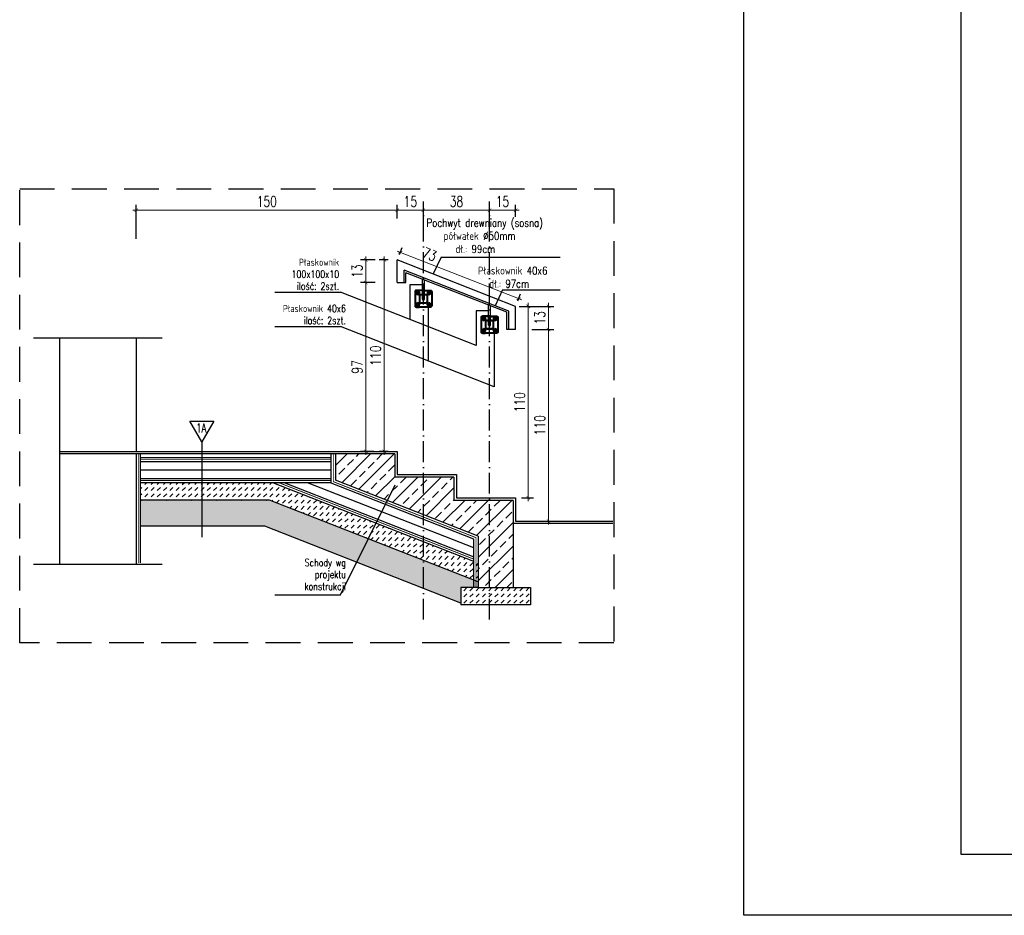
# Model space of a CAD drawing. Header units: millimetres. Extents: x 31969 to 285678, y -69766 to -1123.
# Tile 40 of 161: x 139791 to 140356, y -17558 to -17043. Entities that reach past the tile are written whole.
import ezdxf
from ezdxf.enums import TextEntityAlignment as Align
from ezdxf.lldxf.tags import DXFTag

# ---------------------------------------------------------------- set-up
doc = ezdxf.new("R2010")
doc.units = ezdxf.units.MM
for name, pattern in [('ACAD_ISO03W100', [30, 12, -18]), ('ACAD_ISO10W100', [18, 12, -3, 0, -3]), ('HIDDEN', [0.375, 0.25, -0.125])]:
    doc.linetypes.add(name, pattern=pattern)
for name, color, linetype in [('a-balustrada i pochwyt', 1, 'Continuous'), ('a-balustrady detal', 5, 'Continuous'), ('a-biblioteka', 251, 'Continuous'), ('a-opis 2', 1, 'Continuous'), ('a-osie', 4, 'ACAD_ISO10W100'), ('a-przekrój 2', 251, 'Continuous'), ('a-przekrój 4', 118, 'Continuous'), ('a-przerywana', 250, 'HIDDEN'), ('a-ramka', 7, 'Continuous'), ('a-widokowa', 3, 'Continuous'), ('a-wymiary', 11, 'Continuous')]:
    doc.layers.add(name, color=color, linetype=linetype)
doc.layers.add('a-pochwyt', color=1, linetype='Continuous', plot=False)
doc.styles.add('RS01507', font='romans.shx', dxfattribs={"width": 0.7, "height": 0.15})
doc.styles.add('WYMIAR', font='romans.shx', dxfattribs={"width": 0.8})
doc.styles.add('WYMIARY', font='simplex.shx', dxfattribs={"width": 0.75})
doc.linetypes.add('BATTING', pattern='A,0.0001,-0.1,[134,ltypeshp.shx,S=0.1,R=0,X=-0.1,Y=0],-0.2,[134,ltypeshp.shx,S=0.1,R=180,X=0.1,Y=0],-0.1', length=0.4001)
tags = doc.linetypes.add('DASHED', pattern=[0.75, 0.5, -0.25]).pattern_tags.tags
tags[6:7] = [DXFTag(74, 4), DXFTag(75, 0), DXFTag(340, '0'), DXFTag(46, 1.0), DXFTag(50, 0.0), DXFTag(44, 0.0), DXFTag(45, 0.0)]
tags[4:5] = [DXFTag(74, 4), DXFTag(75, 0), DXFTag(340, '0'), DXFTag(46, 1.0), DXFTag(50, 0.0), DXFTag(44, 0.0), DXFTag(45, 0.0)]
tags = doc.linetypes.add('DASHED2', pattern=[0.375, 0.25, -0.125]).pattern_tags.tags
tags[6:7] = [DXFTag(74, 4), DXFTag(75, 0), DXFTag(340, '0'), DXFTag(46, 1.0), DXFTag(50, 0.0), DXFTag(44, 0.0), DXFTag(45, 0.0)]
tags[4:5] = [DXFTag(74, 4), DXFTag(75, 0), DXFTag(340, '0'), DXFTag(46, 1.0), DXFTag(50, 0.0), DXFTag(44, 0.0), DXFTag(45, 0.0)]
doc.dimstyles.new('MAREK50', dxfattribs={"dimtxt": 12.5, "dimasz": 5, "dimexe": 3, "dimexo": 2, "dimgap": 3.5, "dimtad": 1, "dimdec": 1, "dimdsep": 46, "dimtxsty": 'WYMIARY', "dimblk1": 'ARCHTICK', "dimblk2": 'ARCHTICK', "dimsah": 1, "dimcen": 2.5, "dimdle": 5, "dimadec": 0, "dimazin": 0, "dimtfac": 1, "dimtdec": 1, "dimtmove": 1, "dimatfit": 3, "dimldrblk": 'ARCHTICK', "dimfxl": 0, "dimtolj": 1, "dimtzin": 0, "dimarcsym": 0})
pattern_1 = [(45, (233.9504, 0), (2e-16, 3.59210245), [2.54, -2.54])]

# ---------------------------------------------------------------- blocks, each defined once
blk = doc.blocks.new('_ARCHTICK')
at = {"color": 0, "linetype": 'ByBlock', "const_width": 0.15}
blk.add_lwpolyline([(-0.5, -0.5), (0.5, 0.5)], dxfattribs=at)
blk = doc.blocks.new('*D514')
at = {"layer": 'a-wymiary', "color": 0, "lineweight": 0, "ltscale": 100}
blk.add_line((140000.16, -17179.38), (140000.16, -17293.38), dxfattribs=at)
at = {"layer": 'a-wymiary', "color": 0, "linetype": 'ACAD_ISO03W100', "lineweight": -2, "ltscale": 100}
blk.add_line((140002.44, -17181.38), (139997.16, -17181.38), dxfattribs=at)
at = {"layer": 'a-wymiary', "color": 0, "lineweight": -2, "ltscale": 100}
blk.add_line((140002.44, -17291.38), (139997.16, -17291.38), dxfattribs=at)
at = {"layer": 'DEFPOINTS', "color": 0, "ltscale": 100}
for p in [(140004.44, -17181.38), (140000.16, -17291.38), (140004.44, -17291.38)]:
    blk.add_point(p, dxfattribs=at)
at = {"layer": 'a-wymiary', "color": 0, "lineweight": 0, "ltscale": 100, "xscale": 2, "yscale": 2, "zscale": 2}
for p, rotation in [((140000.16, -17181.38), 90), ((140000.16, -17291.38), 270)]:
    blk.add_blockref('_ARCHTICK', p, dxfattribs=dict(at, rotation=rotation))
at = {"layer": 'a-wymiary', "color": 0, "ltscale": 100, "insert": (139995.16, -17236.38), "char_height": 6, "attachment_point": 5, "rotation": 90, "style": 'WYMIARY'}
blk.add_mtext('\\A1;110', dxfattribs=at)
blk = doc.blocks.new('*D512')
at = {"layer": 'a-wymiary', "color": 0, "lineweight": 0, "ltscale": 100}
blk.add_line((139989.55, -17179.38), (139989.55, -17196.38), dxfattribs=at)
at = {"layer": 'a-wymiary', "color": 0, "linetype": 'ACAD_ISO03W100', "lineweight": -2, "ltscale": 100}
blk.add_line((139994.83, -17181.38), (139986.55, -17181.38), dxfattribs=at)
at = {"layer": 'a-wymiary', "color": 0, "lineweight": -2, "ltscale": 100}
blk.add_line((139994.83, -17194.38), (139986.55, -17194.38), dxfattribs=at)
at = {"layer": 'DEFPOINTS', "color": 0, "ltscale": 100}
for p in [(139996.83, -17181.38), (139989.55, -17194.38), (139996.83, -17194.38)]:
    blk.add_point(p, dxfattribs=at)
at = {"layer": 'a-wymiary', "color": 0, "lineweight": 0, "ltscale": 100, "xscale": 2, "yscale": 2, "zscale": 2}
for p, rotation in [((139989.55, -17181.38), 90), ((139989.55, -17194.38), 270)]:
    blk.add_blockref('_ARCHTICK', p, dxfattribs=dict(at, rotation=rotation))
at = {"layer": 'a-wymiary', "color": 0, "ltscale": 100, "insert": (139984.55, -17187.88), "char_height": 6, "attachment_point": 5, "rotation": 90, "style": 'WYMIARY'}
blk.add_mtext('\\A1;13', dxfattribs=at)
blk = doc.blocks.new('*D513')
at = {"layer": 'a-wymiary', "color": 0, "linetype": 'ACAD_ISO03W100', "lineweight": -2, "ltscale": 100}
blk.add_line((139994.21, -17194.38), (139986.55, -17194.38), dxfattribs=at)
at = {"layer": 'a-wymiary', "color": 0, "lineweight": 0, "ltscale": 100}
blk.add_line((139989.55, -17192.38), (139989.55, -17293.38), dxfattribs=at)
at = {"layer": 'a-wymiary', "color": 0, "lineweight": -2, "ltscale": 100}
blk.add_line((139994.21, -17291.38), (139986.55, -17291.38), dxfattribs=at)
at = {"layer": 'DEFPOINTS', "color": 0, "ltscale": 100}
for p in [(139996.21, -17194.38), (139989.55, -17291.38), (139996.21, -17291.38)]:
    blk.add_point(p, dxfattribs=at)
at = {"layer": 'a-wymiary', "color": 0, "lineweight": 0, "ltscale": 100, "xscale": 2, "yscale": 2, "zscale": 2}
for p, rotation in [((139989.55, -17194.38), 90), ((139989.55, -17291.38), 270)]:
    blk.add_blockref('_ARCHTICK', p, dxfattribs=dict(at, rotation=rotation))
at = {"layer": 'a-wymiary', "color": 0, "ltscale": 100, "insert": (139984.55, -17242.88), "char_height": 6, "attachment_point": 5, "rotation": 90, "style": 'WYMIARY'}
blk.add_mtext('\\A1;97', dxfattribs=at)
blk = doc.blocks.new('*D515')
at = {"layer": 'a-wymiary', "color": 0, "lineweight": 0, "ltscale": 100}
blk.add_line((140082.9, -17206.05), (140082.9, -17320.05), dxfattribs=at)
at = {"layer": 'a-wymiary', "color": 0, "linetype": 'ACAD_ISO03W100', "lineweight": -2, "ltscale": 100}
blk.add_line((140078.92, -17208.05), (140085.9, -17208.05), dxfattribs=at)
at = {"layer": 'a-wymiary', "color": 0, "lineweight": -2, "ltscale": 100}
blk.add_line((140078.92, -17318.05), (140085.9, -17318.05), dxfattribs=at)
at = {"layer": 'DEFPOINTS', "color": 0, "ltscale": 100}
for p in [(140076.92, -17208.05), (140076.92, -17318.05), (140082.9, -17318.05)]:
    blk.add_point(p, dxfattribs=at)
at = {"layer": 'a-wymiary', "color": 0, "lineweight": 0, "ltscale": 100, "xscale": 2, "yscale": 2, "zscale": 2}
for p, rotation in [((140082.9, -17208.05), 90), ((140082.9, -17318.05), 270)]:
    blk.add_blockref('_ARCHTICK', p, dxfattribs=dict(at, rotation=rotation))
at = {"layer": 'a-wymiary', "color": 0, "ltscale": 100, "insert": (140077.9, -17263.05), "char_height": 6, "attachment_point": 5, "rotation": 90, "style": 'WYMIARY'}
blk.add_mtext('\\A1;110', dxfattribs=at)
blk = doc.blocks.new('*D516')
at = {"layer": 'a-wymiary', "color": 0, "lineweight": -2, "ltscale": 100}
blk.add_line((140084.9, -17221.38), (140097.5, -17221.38), dxfattribs=at)
at = {"layer": 'a-wymiary', "color": 0, "lineweight": 0, "ltscale": 100}
blk.add_line((140094.5, -17333.38), (140094.5, -17219.38), dxfattribs=at)
at = {"layer": 'a-wymiary', "color": 0, "linetype": 'ACAD_ISO03W100', "lineweight": -2, "ltscale": 100}
blk.add_line((140093.48, -17331.38), (140097.5, -17331.38), dxfattribs=at)
at = {"layer": 'DEFPOINTS', "color": 0, "ltscale": 100}
for p in [(140082.9, -17221.38), (140094.5, -17221.38), (140091.48, -17331.38)]:
    blk.add_point(p, dxfattribs=at)
at = {"layer": 'a-wymiary', "color": 0, "lineweight": 0, "ltscale": 100, "xscale": 2, "yscale": 2, "zscale": 2}
for p, rotation in [((140094.5, -17221.38), 90), ((140094.5, -17331.38), 270)]:
    blk.add_blockref('_ARCHTICK', p, dxfattribs=dict(at, rotation=rotation))
at = {"layer": 'a-wymiary', "color": 0, "ltscale": 100, "insert": (140089.5, -17276.38), "char_height": 6, "attachment_point": 5, "rotation": 90, "style": 'WYMIARY'}
blk.add_mtext('\\A1;110', dxfattribs=at)
blk = doc.blocks.new('*D517')
at = {"layer": 'a-wymiary', "color": 0, "lineweight": 0, "ltscale": 100}
blk.add_line((140094.5, -17223.38), (140094.5, -17206.05), dxfattribs=at)
at = {"layer": 'a-wymiary', "color": 0, "lineweight": -2, "ltscale": 100}
blk.add_line((140077.62, -17208.05), (140097.5, -17208.05), dxfattribs=at)
at = {"layer": 'a-wymiary', "color": 0, "linetype": 'ACAD_ISO03W100', "lineweight": -2, "ltscale": 100}
blk.add_line((140084.9, -17221.38), (140097.5, -17221.38), dxfattribs=at)
at = {"layer": 'DEFPOINTS', "color": 0, "ltscale": 100}
for p in [(140075.62, -17208.05), (140094.5, -17208.05), (140082.9, -17221.38)]:
    blk.add_point(p, dxfattribs=at)
at = {"layer": 'a-wymiary', "color": 0, "lineweight": 0, "ltscale": 100, "xscale": 2, "yscale": 2, "zscale": 2}
for p, rotation in [((140094.5, -17208.05), 90), ((140094.5, -17221.38), 270)]:
    blk.add_blockref('_ARCHTICK', p, dxfattribs=dict(at, rotation=rotation))
at = {"layer": 'a-wymiary', "color": 0, "ltscale": 100, "insert": (140089.5, -17214.72), "char_height": 6, "attachment_point": 5, "rotation": 90, "style": 'WYMIARY'}
blk.add_mtext('\\A1;13', dxfattribs=at)
blk = doc.blocks.new('*D518')
at = {"layer": 'a-wymiary', "color": 0, "linetype": 'ACAD_ISO03W100', "lineweight": -2, "ltscale": 100}
blk.add_line((140022.62, -17159.66), (140022.62, -17149.83), dxfattribs=at)
at = {"layer": 'a-wymiary', "color": 0, "lineweight": -2, "ltscale": 100}
blk.add_line((140060.62, -17159.66), (140060.62, -17149.83), dxfattribs=at)
at = {"layer": 'a-wymiary', "color": 0, "lineweight": 0, "ltscale": 100}
blk.add_line((140020.62, -17152.83), (140062.62, -17152.83), dxfattribs=at)
at = {"layer": 'DEFPOINTS', "color": 0, "ltscale": 100}
for p in [(140060.62, -17152.83), (140022.62, -17161.66), (140060.62, -17161.66)]:
    blk.add_point(p, dxfattribs=at)
at = {"layer": 'a-wymiary', "color": 0, "lineweight": 0, "ltscale": 100, "xscale": 2, "yscale": 2, "zscale": 2, "rotation": 180}
blk.add_blockref('_ARCHTICK', (140022.62, -17152.83), dxfattribs=at)
at = {"layer": 'a-wymiary', "color": 0, "lineweight": 0, "ltscale": 100, "xscale": 2, "yscale": 2, "zscale": 2}
blk.add_blockref('_ARCHTICK', (140060.62, -17152.83), dxfattribs=at)
at = {"layer": 'a-wymiary', "color": 0, "ltscale": 100, "insert": (140041.62, -17147.83), "char_height": 6, "attachment_point": 5, "style": 'WYMIARY'}
blk.add_mtext('\\A1;38', dxfattribs=at)
blk = doc.blocks.new('*D519')
at = {"layer": 'a-wymiary', "color": 0, "linetype": 'ACAD_ISO03W100', "lineweight": -2, "ltscale": 100}
blk.add_line((140060.62, -17156.63), (140060.62, -17149.83), dxfattribs=at)
at = {"layer": 'a-wymiary', "color": 0, "lineweight": -2, "ltscale": 100}
blk.add_line((140075.62, -17156.63), (140075.62, -17149.83), dxfattribs=at)
at = {"layer": 'a-wymiary', "color": 0, "lineweight": 0, "ltscale": 100}
blk.add_line((140058.62, -17152.83), (140077.62, -17152.83), dxfattribs=at)
at = {"layer": 'DEFPOINTS', "color": 0, "ltscale": 100}
for p in [(140075.62, -17152.83), (140060.62, -17158.63), (140075.62, -17158.63)]:
    blk.add_point(p, dxfattribs=at)
at = {"layer": 'a-wymiary', "color": 0, "lineweight": 0, "ltscale": 100, "xscale": 2, "yscale": 2, "zscale": 2, "rotation": 180}
blk.add_blockref('_ARCHTICK', (140060.62, -17152.83), dxfattribs=at)
at = {"layer": 'a-wymiary', "color": 0, "lineweight": 0, "ltscale": 100, "xscale": 2, "yscale": 2, "zscale": 2}
blk.add_blockref('_ARCHTICK', (140075.62, -17152.83), dxfattribs=at)
at = {"layer": 'a-wymiary', "color": 0, "ltscale": 100, "insert": (140068.12, -17147.83), "char_height": 6, "attachment_point": 5, "style": 'WYMIARY'}
blk.add_mtext('\\A1;15', dxfattribs=at)
blk = doc.blocks.new('*D520')
at = {"layer": 'a-wymiary', "color": 0, "lineweight": -2, "ltscale": 100}
blk.add_line((140007.62, -17157.66), (140007.62, -17149.83), dxfattribs=at)
at = {"layer": 'a-wymiary', "color": 0, "linetype": 'ACAD_ISO03W100', "lineweight": -2, "ltscale": 100}
blk.add_line((140022.62, -17157.66), (140022.62, -17149.83), dxfattribs=at)
at = {"layer": 'a-wymiary', "color": 0, "lineweight": 0, "ltscale": 100}
blk.add_line((140024.62, -17152.83), (140005.62, -17152.83), dxfattribs=at)
at = {"layer": 'DEFPOINTS', "color": 0, "ltscale": 100}
for p in [(140007.62, -17152.83), (140007.62, -17159.66), (140022.62, -17159.66)]:
    blk.add_point(p, dxfattribs=at)
at = {"layer": 'a-wymiary', "color": 0, "lineweight": 0, "ltscale": 100, "xscale": 2, "yscale": 2, "zscale": 2, "rotation": 180}
blk.add_blockref('_ARCHTICK', (140007.62, -17152.83), dxfattribs=at)
at = {"layer": 'a-wymiary', "color": 0, "lineweight": 0, "ltscale": 100, "xscale": 2, "yscale": 2, "zscale": 2}
blk.add_blockref('_ARCHTICK', (140022.62, -17152.83), dxfattribs=at)
at = {"layer": 'a-wymiary', "color": 0, "ltscale": 100, "insert": (140015.12, -17147.83), "char_height": 6, "attachment_point": 5, "style": 'WYMIARY'}
blk.add_mtext('\\A1;15', dxfattribs=at)
blk = doc.blocks.new('*D521')
at = {"layer": 'a-wymiary', "color": 0, "lineweight": -2, "ltscale": 100}
blk.add_line((139857.62, -17169.2), (139857.62, -17149.83), dxfattribs=at)
at = {"layer": 'a-wymiary', "color": 0, "linetype": 'ACAD_ISO03W100', "lineweight": -2, "ltscale": 100}
blk.add_line((140007.62, -17157.66), (140007.62, -17149.83), dxfattribs=at)
at = {"layer": 'a-wymiary', "color": 0, "lineweight": 0, "ltscale": 100}
blk.add_line((140009.62, -17152.83), (139855.62, -17152.83), dxfattribs=at)
at = {"layer": 'DEFPOINTS', "color": 0, "ltscale": 100}
for p in [(139857.62, -17152.83), (140007.62, -17159.66), (139857.62, -17171.2)]:
    blk.add_point(p, dxfattribs=at)
at = {"layer": 'a-wymiary', "color": 0, "lineweight": 0, "ltscale": 100, "xscale": 2, "yscale": 2, "zscale": 2, "rotation": 180}
blk.add_blockref('_ARCHTICK', (139857.62, -17152.83), dxfattribs=at)
at = {"layer": 'a-wymiary', "color": 0, "lineweight": 0, "ltscale": 100, "xscale": 2, "yscale": 2, "zscale": 2}
blk.add_blockref('_ARCHTICK', (140007.62, -17152.83), dxfattribs=at)
at = {"layer": 'a-wymiary', "color": 0, "ltscale": 100, "insert": (139932.62, -17147.83), "char_height": 6, "attachment_point": 5, "style": 'WYMIARY'}
blk.add_mtext('\\A1;150', dxfattribs=at)
blk = doc.blocks.new('*D522')
at = {"layer": 'a-wymiary', "color": 0, "lineweight": 0, "ltscale": 100}
blk.add_line((140079.2, -17204.4), (140007.47, -17176.27), dxfattribs=at)
at = {"layer": 'a-wymiary', "color": 0, "lineweight": -2, "ltscale": 100}
blk.add_line((140008.84, -17178.26), (140010.43, -17174.21), dxfattribs=at)
at = {"layer": 'a-wymiary', "color": 0, "linetype": 'ACAD_ISO03W100', "lineweight": -2, "ltscale": 100}
blk.add_line((140076.84, -17204.93), (140078.43, -17200.87), dxfattribs=at)
at = {"layer": 'DEFPOINTS', "color": 0, "ltscale": 100}
for p in [(140009.34, -17177), (140008.11, -17180.12), (140076.11, -17206.79)]:
    blk.add_point(p, dxfattribs=at)
at = {"layer": 'a-wymiary', "color": 0, "lineweight": 0, "ltscale": 100, "xscale": 2, "yscale": 2, "zscale": 2}
for p, rotation in [((140009.34, -17177), 158.587079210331), ((140077.34, -17203.67), 338.587079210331)]:
    blk.add_blockref('_ARCHTICK', p, dxfattribs=dict(at, rotation=rotation))
at = {"layer": 'a-wymiary', "color": 0, "ltscale": 100, "insert": (140026.2, -17178.24), "char_height": 6, "attachment_point": 5, "rotation": 338.5871, "style": 'WYMIARY'}
blk.add_mtext('\\A1;73', dxfattribs=at)

msp = doc.modelspace()

# ---------------------------------------------------------------- hatches: boundary and pattern name
at = {"layer": 'a-przekrój 4'}
h = msp.add_hatch(dxfattribs=at)
h.set_pattern_fill('BRASS,_O', color=256, scale=1.5, angle=45)
h.set_pattern_definition([(45, (233.95, 0), (-6.7351921, 6.7351921), []), (45, (230.583, 3.368), (-6.7351921, 6.7351921), [4.7625, -2.38125])])
h.paths.add_polyline_path([(140054.12, -17340.07), (140054.12, -17369.54), (140074.12, -17369.54), (140074.12, -17319.54), (140040.12, -17319.54), (140040.12, -17306.2), (140006.12, -17306.2), (140006.12, -17292.87), (139972.12, -17292.87), (139972.12, -17307.91)])
h = msp.add_hatch(dxfattribs=at)
h.set_pattern_fill('DASH', color=256, scale=0.8, angle=45, style=0)
h.set_pattern_definition(pattern_1)
h.paths.add_polyline_path([(139936.18, -17309.37), (139860.1, -17309.37), (139860.1, -17319.37), (139934.29, -17319.37), (140054.12, -17366.36), (140054.12, -17355.62)])
at = {"layer": 'a-przekrój 4', "ltscale": 1.5}
h = msp.add_hatch(dxfattribs=at)
h.set_pattern_fill('DOTS', color=256, angle=45, style=0)
h.set_pattern_definition([(45, (233.9504, 0), (-0.561266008, 1.683798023), [0, -1.5875])])
h.paths.add_polyline_path([(140044.12, -17378.55), (140044.12, -17369.54), (140054.12, -17369.54), (140054.12, -17366.36), (139934.29, -17319.37), (139860.1, -17319.37), (139860.1, -17334.37), (139931.45, -17334.37)])
at = {"layer": 'a-przekrój 4'}
h = msp.add_hatch(dxfattribs=at)
h.set_pattern_fill('DASH', color=256, scale=0.8, angle=45, style=0)
h.set_pattern_definition(pattern_1)
h.paths.add_polyline_path([(140054.12, -17369.54), (140044.12, -17369.54), (140044.12, -17379.54), (140084.12, -17379.54), (140084.12, -17369.54), (140074.12, -17369.54)])

# ---------------------------------------------------------------- linework, layer by layer
at = {"layer": 'a-balustrada i pochwyt'}
for p, q in [((140052.86, -17230.52), (139974.92, -17199.96)), ((140063.35, -17254.36), (139974.92, -17219.68)), ((139895.3, -17285.97), (139895.3, -17340.65))]:
    msp.add_line(p, q, dxfattribs=at)
msp.add_lwpolyline([(139895.3, -17285.97), (139888.42, -17274.07), (139902.17, -17274.07), (139895.3, -17285.97), (139895.3, -17285.97)], dxfattribs=at)
at = {"layer": 'a-balustrady detal', "ltscale": 0.1}
for p, q in [((140075.62, -17208.05), (140007.62, -17181.38)), ((140007.62, -17194.38), (140007.62, -17181.38)), ((140070.62, -17211.46), (140012.62, -17188.71)), ((140012.62, -17194.38), (140012.62, -17188.71)), ((140007.62, -17194.38), (140012.62, -17194.38)), ((140075.62, -17221.38), (140075.62, -17208.05)), ((140075.62, -17221.38), (140070.62, -17221.38))]:
    msp.add_line(p, q, dxfattribs=at)
at = {"layer": 'a-balustrady detal', "ltscale": 0.5}
msp.add_line((140070.62, -17221.38), (140070.62, -17211.46), dxfattribs=at)
at = {"layer": 'a-biblioteka', "ltscale": 0.1}
for p, q in [((140011.62, -17194.38), (140011.62, -17187.25)), ((140071.62, -17210.78), (140011.62, -17187.25)), ((140018.15, -17200.38), (140019.42, -17200.38)), ((140018.57, -17199.89), (140019.42, -17199.4)), ((140018.57, -17200.87), (140018.57, -17199.89)), ((140019.42, -17201.36), (140018.57, -17200.87)), ((140019.42, -17201.65), (140019.42, -17199.11)), ((140019.42, -17201.65), (140019.42, -17199.11)), ((140020.27, -17199.89), (140019.42, -17199.4)), ((140020.69, -17200.38), (140019.42, -17200.38)), ((140019.42, -17201.36), (140020.27, -17200.87)), ((140020.27, -17200.87), (140020.27, -17199.89)), ((140022.02, -17198.68), (140023.22, -17198.68)), ((140023.22, -17199.08), (140022.02, -17199.08)), ((140023.22, -17201.18), (140022.02, -17201.18)), ((140022.02, -17201.58), (140023.22, -17201.58)), ((140024.55, -17200.38), (140025.82, -17200.38)), ((140024.97, -17199.89), (140025.82, -17199.4)), ((140024.97, -17200.87), (140024.97, -17199.89)), ((140025.82, -17201.36), (140024.97, -17200.87)), ((140025.82, -17201.65), (140025.82, -17199.11)), ((140025.82, -17201.65), (140025.82, -17199.11)), ((140026.67, -17199.89), (140025.82, -17199.4)), ((140027.09, -17200.38), (140025.82, -17200.38)), ((140025.82, -17201.36), (140026.67, -17200.87)), ((140026.67, -17200.87), (140026.67, -17199.89)), ((140018.15, -17206.98), (140019.42, -17206.98)), ((140019.42, -17206), (140018.57, -17206.49)), ((140018.57, -17206.49), (140018.57, -17207.47)), ((140018.57, -17207.47), (140019.42, -17207.96)), ((140019.42, -17205.71), (140019.42, -17208.25)), ((140019.42, -17205.71), (140019.42, -17208.25)), ((140019.42, -17206), (140020.27, -17206.49)), ((140020.69, -17206.98), (140019.42, -17206.98)), ((140020.27, -17207.47), (140019.42, -17207.96)), ((140020.27, -17206.49), (140020.27, -17207.47)), ((140024.55, -17206.98), (140025.82, -17206.98)), ((140025.82, -17206), (140024.97, -17206.49)), ((140024.97, -17206.49), (140024.97, -17207.47)), ((140024.97, -17207.47), (140025.82, -17207.96)), ((140025.82, -17205.71), (140025.82, -17208.25)), ((140025.82, -17205.71), (140025.82, -17208.25)), ((140025.82, -17206), (140026.67, -17206.49)), ((140027.09, -17206.98), (140025.82, -17206.98)), ((140026.67, -17207.47), (140025.82, -17207.96)), ((140026.67, -17206.49), (140026.67, -17207.47)), ((140071.62, -17221.38), (140071.62, -17210.78)), ((140056.15, -17215.28), (140057.42, -17215.28)), ((140056.57, -17214.79), (140057.42, -17214.3)), ((140056.57, -17215.77), (140056.57, -17214.79)), ((140057.42, -17216.26), (140056.57, -17215.77)), ((140057.42, -17216.55), (140057.42, -17214.01)), ((140057.42, -17216.55), (140057.42, -17214.01)), ((140058.27, -17214.79), (140057.42, -17214.3)), ((140058.69, -17215.28), (140057.42, -17215.28)), ((140057.42, -17216.26), (140058.27, -17215.77)), ((140058.27, -17215.77), (140058.27, -17214.79)), ((140060.02, -17213.58), (140061.22, -17213.58)), ((140061.22, -17213.98), (140060.02, -17213.98)), ((140061.22, -17216.08), (140060.02, -17216.08)), ((140060.02, -17216.48), (140061.22, -17216.48)), ((140062.55, -17215.28), (140063.82, -17215.28)), ((140062.97, -17214.79), (140063.82, -17214.3)), ((140062.97, -17215.77), (140062.97, -17214.79)), ((140063.82, -17216.26), (140062.97, -17215.77)), ((140063.82, -17216.55), (140063.82, -17214.01)), ((140063.82, -17216.55), (140063.82, -17214.01)), ((140064.67, -17214.79), (140063.82, -17214.3)), ((140065.09, -17215.28), (140063.82, -17215.28)), ((140063.82, -17216.26), (140064.67, -17215.77)), ((140064.67, -17215.77), (140064.67, -17214.79)), ((140056.15, -17221.88), (140057.42, -17221.88)), ((140057.42, -17220.9), (140056.57, -17221.39)), ((140056.57, -17221.39), (140056.57, -17222.37)), ((140056.57, -17222.37), (140057.42, -17222.86)), ((140057.42, -17220.61), (140057.42, -17223.15)), ((140057.42, -17220.61), (140057.42, -17223.15)), ((140057.42, -17220.9), (140058.27, -17221.39)), ((140058.69, -17221.88), (140057.42, -17221.88)), ((140058.27, -17222.37), (140057.42, -17222.86)), ((140058.27, -17221.39), (140058.27, -17222.37)), ((140062.55, -17221.88), (140063.82, -17221.88)), ((140063.82, -17220.9), (140062.97, -17221.39)), ((140062.97, -17221.39), (140062.97, -17222.37)), ((140062.97, -17222.37), (140063.82, -17222.86)), ((140063.82, -17220.61), (140063.82, -17223.15)), ((140063.82, -17220.61), (140063.82, -17223.15)), ((140063.82, -17220.9), (140064.67, -17221.39)), ((140065.09, -17221.88), (140063.82, -17221.88)), ((140064.67, -17222.37), (140063.82, -17222.86)), ((140064.67, -17221.39), (140064.67, -17222.37))]:
    msp.add_line(p, q, dxfattribs=at)
for points in [[(140022.02, -17199.08), (140018.52, -17199.08, 0.414214), (140018.02, -17199.58), (140018.02, -17207.78, 0.414214), (140018.52, -17208.28), (140020.12, -17208.28)], [(140023.22, -17199.08), (140026.72, -17199.08, -0.414214), (140027.22, -17199.58), (140027.22, -17207.78, -0.414214), (140026.72, -17208.28), (140018.52, -17208.28)], [(140022.02, -17201.18), (140021.02, -17201.18, 0.414214), (140020.12, -17202.08), (140020.12, -17205.28, 0.414214), (140021.02, -17206.18), (140024.22, -17206.18, 0.414214), (140025.12, -17205.28), (140025.12, -17202.08, 0.414214), (140024.22, -17201.18), (140023.22, -17201.18)], [(140022.02, -17201.58), (140021.02, -17201.58, 0.414214), (140020.52, -17202.08), (140020.52, -17205.28, 0.414214), (140021.02, -17205.78), (140024.22, -17205.78, 0.414214), (140024.72, -17205.28), (140024.72, -17202.08, 0.414214), (140024.22, -17201.58), (140023.22, -17201.58)], [(140060.02, -17213.98), (140056.52, -17213.98, 0.414214), (140056.02, -17214.48), (140056.02, -17222.68, 0.414214), (140056.52, -17223.18), (140058.12, -17223.18)], [(140061.22, -17213.98), (140064.72, -17213.98, -0.414214), (140065.22, -17214.48), (140065.22, -17222.68, -0.414214), (140064.72, -17223.18), (140056.52, -17223.18)], [(140060.02, -17216.08), (140059.02, -17216.08, 0.414214), (140058.12, -17216.98), (140058.12, -17220.18, 0.414214), (140059.02, -17221.08), (140062.22, -17221.08, 0.414214), (140063.12, -17220.18), (140063.12, -17216.98, 0.414214), (140062.22, -17216.08), (140061.22, -17216.08)], [(140060.02, -17216.48), (140059.02, -17216.48, 0.414214), (140058.52, -17216.98), (140058.52, -17220.18, 0.414214), (140059.02, -17220.68), (140062.22, -17220.68, 0.414214), (140062.72, -17220.18), (140062.72, -17216.98, 0.414214), (140062.22, -17216.48), (140061.22, -17216.48)]]:
    msp.add_lwpolyline(points, format="xyb", dxfattribs=at)
for centre, major_axis, ratio, start_param, end_param in [((140019.42, -17200.38), (0.74, 0.74), 1, 0.785398, 3.926991), ((140019.42, -17200.38), (0.277, -0.277), 1, 8.63938, 11.780972), ((140025.82, -17200.38), (0.74, 0.74), 1, 0.785398, 3.926991), ((140025.82, -17200.38), (0.277, -0.277), 1, 8.63938, 11.780972), ((140019.42, -17206.98), (0.74, 0.74), 0.999612, 3.927185, 7.068778), ((140019.42, -17206.98), (-0.277, 0.277), 1, 8.63938, 11.780972), ((140025.82, -17206.98), (0.74, 0.74), 0.999612, 3.927185, 7.068778), ((140025.82, -17206.98), (-0.277, 0.277), 1, 8.63938, 11.780972), ((140057.42, -17215.28), (0.74, 0.74), 1, 0.785398, 3.926991), ((140057.42, -17215.28), (0.277, -0.277), 1, 8.63938, 11.780972), ((140063.82, -17215.28), (0.74, 0.74), 1, 0.785398, 3.926991), ((140063.82, -17215.28), (0.277, -0.277), 1, 8.63938, 11.780972), ((140057.42, -17221.88), (0.74, 0.74), 0.999612, 3.927185, 7.068778), ((140057.42, -17221.88), (-0.277, 0.277), 1, 8.63938, 11.780972), ((140063.82, -17221.88), (0.74, 0.74), 0.999612, 3.927185, 7.068778), ((140063.82, -17221.88), (-0.277, 0.277), 1, 8.63938, 11.780972)]:
    msp.add_ellipse(centre, major_axis=major_axis, ratio=ratio, start_param=start_param, end_param=end_param, dxfattribs=at)
at = {"layer": 'a-biblioteka', "ltscale": 0.1, "extrusion": (0, 0, -1)}
for centre, major_axis, ratio, start_param, end_param in [((140019.42, -17200.38), (-0.74, 0.74), 0.999612, 0.785592, 3.927185), ((140019.42, -17200.38), (-0.277, -0.277), 1, 8.63938, 11.780972), ((140025.82, -17200.38), (-0.74, 0.74), 0.999612, 0.785592, 3.927185), ((140025.82, -17200.38), (-0.277, -0.277), 1, 8.63938, 11.780972), ((140019.42, -17206.98), (0.74, -0.74), 1, 0.785398, 3.926991), ((140019.42, -17206.98), (0.277, 0.277), 1, 8.63938, 11.780972), ((140025.82, -17206.98), (0.74, -0.74), 1, 0.785398, 3.926991), ((140025.82, -17206.98), (0.277, 0.277), 1, 8.63938, 11.780972), ((140057.42, -17215.28), (-0.74, 0.74), 0.999612, 0.785592, 3.927185), ((140057.42, -17215.28), (-0.277, -0.277), 1, 8.63938, 11.780972), ((140063.82, -17215.28), (-0.74, 0.74), 0.999612, 0.785592, 3.927185), ((140063.82, -17215.28), (-0.277, -0.277), 1, 8.63938, 11.780972), ((140057.42, -17221.88), (0.74, -0.74), 1, 0.785398, 3.926991), ((140057.42, -17221.88), (0.277, 0.277), 1, 8.63938, 11.780972), ((140063.82, -17221.88), (0.74, -0.74), 1, 0.785398, 3.926991), ((140063.82, -17221.88), (0.277, 0.277), 1, 8.63938, 11.780972)]:
    msp.add_ellipse(centre, major_axis=major_axis, ratio=ratio, start_param=start_param, end_param=end_param, dxfattribs=at)
at = {"layer": 'a-opis 2', "ltscale": 0.1}
for p, q in [((140032.75, -17179.78), (140028.19, -17189.45)), ((140032.75, -17179.78), (140101.21, -17179.78)), ((140022.02, -17195.78), (140014.86, -17195.78)), ((140014.86, -17195.78), (140014.86, -17215.62)), ((139937.25, -17199.96), (139974.92, -17199.96)), ((140068.05, -17198.65), (140063.78, -17207.7)), ((140068.05, -17198.65), (140101.21, -17198.65)), ((140025.35, -17208.68), (140025.35, -17239.45)), ((140060.02, -17210.68), (140052.86, -17210.68)), ((140052.86, -17210.68), (140052.86, -17230.52)), ((139937.25, -17219.68), (139974.92, -17219.68)), ((140063.35, -17223.58), (140063.35, -17254.36)), ((139974.92, -17373.85), (140006.47, -17310.55)), ((139937.25, -17373.85), (139974.92, -17373.85))]:
    msp.add_line(p, q, dxfattribs=at)
at = {"layer": 'a-osie'}
for p, q in [((140022.62, -17388), (140022.62, -17147.82)), ((140060.62, -17388), (140060.62, -17147.82))]:
    msp.add_line(p, q, dxfattribs=at)
at = {"layer": 'a-pochwyt', "ltscale": 0.1}
for p, q in [((140022.02, -17203.98), (140022.02, -17192.4)), ((140023.22, -17203.98), (140023.22, -17192.87)), ((140022.02, -17198.68), (140022.02, -17198.68)), ((140060.02, -17218.88), (140060.02, -17207.3)), ((140061.22, -17218.88), (140061.22, -17207.77)), ((140060.02, -17213.58), (140060.02, -17213.58))]:
    msp.add_line(p, q, dxfattribs=at)
for points in [[(140022.02, -17198.68), (140018.52, -17198.68, 0.414214), (140017.62, -17199.58), (140017.62, -17207.78, 0.414214), (140018.52, -17208.68), (140020.12, -17208.68)], [(140023.22, -17198.68), (140026.72, -17198.68, -0.414214), (140027.62, -17199.58), (140027.62, -17207.78, -0.414214), (140026.72, -17208.68), (140018.52, -17208.68)], [(140060.02, -17213.58), (140056.52, -17213.58, 0.414214), (140055.62, -17214.48), (140055.62, -17222.68, 0.414214), (140056.52, -17223.58), (140058.12, -17223.58)], [(140061.22, -17213.58), (140064.72, -17213.58, -0.414214), (140065.62, -17214.48), (140065.62, -17222.68, -0.414214), (140064.72, -17223.58), (140056.52, -17223.58)]]:
    msp.add_lwpolyline(points, format="xyb", dxfattribs=at)
for centre in [(140022.62, -17203.98), (140060.62, -17218.88)]:
    msp.add_arc(centre, 0.6, 180, 0, dxfattribs=at)
at = {"layer": 'a-przekrój 2'}
for p, q in [((139860.1, -17294.89), (139969.64, -17294.89)), ((139860.1, -17306.89), (139969.64, -17306.89)), ((139942.98, -17309.37), (140051.64, -17351.98))]:
    msp.add_line(p, q, dxfattribs=at)
at = {"layer": 'a-przekrój 4'}
for p, q in [((140006.12, -17292.87), (139857.62, -17292.87)), ((139944.65, -17292.87), (139857.62, -17292.87)), ((139860.1, -17355.41), (139860.1, -17292.97)), ((139969.64, -17297.37), (139860.1, -17297.37)), ((139969.64, -17309.6), (139969.64, -17292.97)), ((139972.12, -17292.87), (139972.12, -17307.91)), ((140006.12, -17292.87), (140006.12, -17306.2)), ((139969.64, -17309.37), (139860.1, -17309.37)), ((140051.64, -17354.65), (139936.18, -17309.37)), ((140051.64, -17341.76), (139969.64, -17309.6)), ((140054.12, -17340.07), (139972.12, -17307.91)), ((140040.12, -17306.2), (140006.12, -17306.2)), ((140040.12, -17306.2), (140040.12, -17319.54)), ((139934.29, -17319.37), (139860.1, -17319.37)), ((140054.12, -17366.36), (139934.29, -17319.37)), ((140074.12, -17319.54), (140040.12, -17319.54)), ((140074.12, -17319.54), (140074.12, -17369.54)), ((139931.45, -17334.37), (139860.1, -17334.37)), ((140044.12, -17378.55), (139931.45, -17334.37)), ((140131.54, -17332.87), (140074.12, -17332.87)), ((140051.64, -17369.54), (140051.64, -17341.76)), ((140054.12, -17340.07), (140054.12, -17369.54)), ((140054.12, -17369.54), (140044.12, -17369.54)), ((140044.12, -17369.54), (140044.12, -17379.54)), ((140054.12, -17369.54), (140074.12, -17369.54)), ((140074.12, -17369.54), (140084.12, -17369.54)), ((140084.12, -17369.54), (140084.12, -17379.54)), ((140084.12, -17379.54), (140044.12, -17379.54))]:
    msp.add_line(p, q, dxfattribs=at)
at = {"layer": 'a-przekrój 4', "linetype": 'BATTING', "ltscale": 8}
for p, q in [((139969.64, -17302.08), (139860.1, -17302.08)), ((140051.64, -17346.82), (139956.13, -17309.37))]:
    msp.add_line(p, q, dxfattribs=at)
at = {"layer": 'a-przekrój 4', "linetype": 'DASHED', "ltscale": 8, "const_width": 0.5}
for points in [[(139858.88, -17292.97), (139858.88, -17355.41)], [(139860.1, -17296.11), (139969.64, -17296.11)], [(139970.85, -17292.97), (139970.85, -17308.77), (140052.85, -17340.93), (140052.85, -17369.54)], [(139969.64, -17308.11), (139860.1, -17308.11)], [(140051.64, -17353.29), (139939.64, -17309.37)]]:
    msp.add_lwpolyline(points, dxfattribs=at)
at = {"layer": 'a-przerywana', "color": 3, "ltscale": 80}
msp.add_lwpolyline([(139790.69, -17140.55), (140132, -17140.55), (140132, -17401.37), (139790.69, -17401.37)], close=True, dxfattribs=at)
at = {"layer": 'a-ramka', "ltscale": 0.5, "elevation": -38205}
for points in [[(142306.66, -17557.87), (140206.66, -17557.87), (140206.66, -16072.87), (142306.66, -16072.87)], [(140331.66, -16107.87), (142271.66, -16107.87), (142271.66, -17522.87), (140331.66, -17522.87)]]:
    msp.add_lwpolyline(points, close=True, dxfattribs=at)
at = {"layer": 'a-widokowa', "linetype": 'DASHED2', "ltscale": 30}
for p, q in [((139872.62, -17226.33), (139798.62, -17226.33)), ((139872.62, -17356.44), (139798.62, -17356.44))]:
    msp.add_line(p, q, dxfattribs=at)
at = {"layer": 'a-widokowa'}
for p, q in [((139813.62, -17226.33), (139813.62, -17291.38)), ((139857.62, -17226.33), (139857.62, -17291.38)), ((139813.62, -17291.38), (140007.62, -17291.38)), ((139813.62, -17291.38), (139813.62, -17356.44)), ((140007.62, -17291.38), (140007.62, -17304.72)), ((139857.62, -17292.87), (139813.62, -17292.87)), ((139857.62, -17292.87), (139857.62, -17356.44)), ((140007.62, -17304.72), (140041.62, -17304.72)), ((140041.62, -17304.72), (140041.62, -17318.05)), ((140041.62, -17318.05), (140075.62, -17318.05)), ((140075.62, -17318.05), (140075.62, -17331.38)), ((140075.62, -17331.38), (140131.54, -17331.38))]:
    msp.add_line(p, q, dxfattribs=at)

# ---------------------------------------------------------------- texts
at = {"layer": 'a-balustrada i pochwyt', "style": 'RS01507', "width": 0.7}
msp.add_text('1A', height=5.194, dxfattribs=at).set_placement((139895.01, -17277.96), align=Align.MIDDLE_CENTER)
at = {"layer": 'a-opis 2', "ltscale": 0.1, "style": 'WYMIAR'}
for s, insert, char_height, width, attachment_point in [('{\\W2.23689; }Pochwyt drewniany (sosna)\\P{\\W5.37974; }półwałek ∅50mm\\P{\\W7.58927; }dł.: 99cm', (140017.5, -17157.78), 4.5269, 94.9255, 1), ('Płaskownik\\P100x100x10\\Pilość: 2szt.', (139974.24, -17198.49), 4.1154, 35.1687, 9), ('{\\W5.51308; }Płaskownik 40x6\\P{\\W7.58927; }dł.: 97cm', (140036.92, -17185.26), 4.5269, 94.9255, 1), ('Płaskownik 40x6\\Pilość: 2szt.', (139978.14, -17218.21), 4.1154, 42.0493, 9), ('Schody wg projektu konstrukcji', (139978.14, -17372.38), 4.1154, 42.0493, 9)]:
    msp.add_mtext(s, dxfattribs=dict(at, insert=insert, char_height=char_height, width=width, attachment_point=attachment_point))

# ---------------------------------------------------------------- dimensions: what is measured, and where the dimension line sits
at = {"layer": 'a-wymiary', "ltscale": 100}
for base, p1, p2, picture, middle in [((139857.62, -17152.83), (140007.62, -17159.66), (139857.62, -17171.2), '*D521', (139932.62, -17147.83)), ((140007.62, -17152.83), (140022.62, -17159.66), (140007.62, -17159.66), '*D520', (140015.12, -17147.83)), ((140060.62, -17152.83), (140022.62, -17161.66), (140060.62, -17161.66), '*D518', (140041.62, -17147.83)), ((140075.62, -17152.83), (140060.62, -17158.63), (140075.62, -17158.63), '*D519', (140068.12, -17147.83))]:
    dim = msp.add_linear_dim(base=base, p1=p1, p2=p2, dimstyle='MAREK50', override={"dimtxt": 6, "dimasz": 2, "dimgap": 2, "dimdle": 2, "dimfxl": 10, "dimlwd": 0}, dxfattribs=at)
    dim.commit()
    dim.dimension.update_dxf_attribs({"geometry": picture, "text_midpoint": middle})
dim = msp.add_linear_dim(base=(140009.34, -17177), p1=(140076.11, -17206.79), p2=(140008.11, -17180.12), angle=158.5871, dimstyle='MAREK50', override={"dimtxt": 6, "dimasz": 2, "dimgap": 2, "dimdle": 2, "dimfxl": 10, "dimlwd": 0}, dxfattribs=at)
dim.commit()
dim.dimension.update_dxf_attribs({"geometry": '*D522', "text_midpoint": (140024.37, -17182.9), "dimtype": 161})
for base, p1, p2, picture, middle in [((139989.55, -17194.38), (139996.83, -17181.38), (139996.83, -17194.38), '*D512', (139984.55, -17187.88)), ((140000.16, -17291.38), (140004.44, -17181.38), (140004.44, -17291.38), '*D514', (139995.16, -17236.38)), ((139989.55, -17291.38), (139996.21, -17194.38), (139996.21, -17291.38), '*D513', (139984.55, -17242.88)), ((140082.9, -17318.05), (140076.92, -17208.05), (140076.92, -17318.05), '*D515', (140077.9, -17263.05)), ((140094.5, -17221.38), (140091.48, -17331.38), (140082.9, -17221.38), '*D516', (140089.5, -17276.38))]:
    dim = msp.add_linear_dim(base=base, p1=p1, p2=p2, angle=90, dimstyle='MAREK50', override={"dimtxt": 6, "dimasz": 2, "dimgap": 2, "dimdle": 2, "dimfxl": 10, "dimlwd": 0}, dxfattribs=at)
    dim.commit()
    dim.dimension.update_dxf_attribs({"geometry": picture, "text_midpoint": middle})
dim = msp.add_linear_dim(base=(140094.5, -17208.05), p1=(140082.9, -17221.38), p2=(140075.62, -17208.05), angle=90, text='13', dimstyle='MAREK50', override={"dimtxt": 6, "dimasz": 2, "dimgap": 2, "dimdle": 2, "dimfxl": 10, "dimlwd": 0}, dxfattribs=at)
dim.commit()
dim.dimension.update_dxf_attribs({"geometry": '*D517', "text_midpoint": (140089.5, -17214.72)})

doc.saveas('drawing.dxf')
